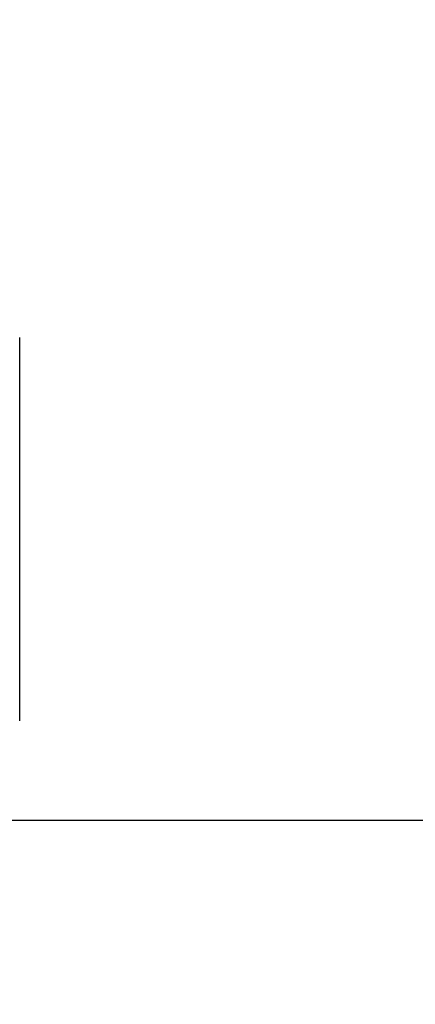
# Model space of a CAD drawing. Header units: millimetres. Extents: x 525 to 788, y 277 to 384.
# Tile 59 of 130: x 743.81 to 745.52, y 323.63 to 327.89. Entities that reach past the tile are written whole.
import ezdxf

# ---------------------------------------------------------------- set-up
doc = ezdxf.new("R2010")
doc.units = ezdxf.units.MM
doc.header["$LTSCALE"] = 5
doc.header["$PDMODE"] = 3
doc.header["$PDSIZE"] = 0.3125
doc.linetypes.add('CENTER', pattern=[0.6, 0.375, -0.075, 0.075, -0.075])
doc.layers.get('0').update_dxf_attribs({"linetype": 'CONTINUOUS'})
doc.layers.get('Defpoints').update_dxf_attribs({"linetype": 'CONTINUOUS'})
doc.layers.add('dim', color=6, linetype='CONTINUOUS', lineweight=9)
doc.styles.add('Verdana', font='verdana.ttf', dxfattribs={"height": 3})
doc.dimstyles.new('aaaaaaaa 3.0', dxfattribs={"dimtxt": 3, "dimasz": 2.5, "dimexe": 1.25, "dimexo": 0.625, "dimtad": 1, "dimzin": 9, "dimdsep": 46, "dimtxsty": 'Verdana', "dimcen": 0, "dimazin": 0, "dimtfac": 1, "dimtofl": 0, "dimtmove": 0, "dimatfit": 3, "dimfxl": 1, "dimlwd": 25, "dimlwe": 25, "dimarcsym": 0})

# ---------------------------------------------------------------- blocks, each defined once
blk = doc.blocks.new('*D55')
at = {"layer": 'Defpoints', "color": 0}
for p in [(767.5081, 331.9082), (697.2861, 316.9379)]:
    blk.add_point(p, dxfattribs=at)
at = {"layer": 'dim', "color": 0, "lineweight": 25}
blk.add_line((785.4949, 335.7427), (769.9532, 332.4294), dxfattribs=at)
at = {"layer": 'dim', "color": 0}
blk.add_solid([(769.8663, 332.8369), (770.04, 332.0219), (767.5081, 331.9082)], dxfattribs=at)
at = {"layer": 'dim', "color": 0, "insert": (778.4472, 336.689), "char_height": 3, "attachment_point": 5, "rotation": 12.0345, "style": 'Verdana'}
blk.add_mtext('∅71.8', dxfattribs=at)

msp = doc.modelspace()

# ---------------------------------------------------------------- linework, layer by layer
at = {"linetype": 'Continuous'}
msp.add_line((743.8103, 324.8539), (743.8103, 326.5142), dxfattribs=at)
at = {"color": 1, "linetype": 'CENTER', "ltscale": 5}
msp.add_line((693.3729, 324.423), (771.2184, 324.423), dxfattribs=at)
at = {"linetype": 'Continuous'}
msp.add_arc((732.3971, 324.423), 35.9, 323.58286, 216.35846, dxfattribs=at)

# ---------------------------------------------------------------- dimensions: what is measured, and where the dimension line sits
at = {"layer": 'dim'}
dim = msp.add_diameter_dim_2p(p1=(697.2861, 316.9379), p2=(767.5081, 331.9082), dimstyle='aaaaaaaa 3.0', dxfattribs=at)
dim.commit()
dim.dimension.update_dxf_attribs({"geometry": '*D55', "text_midpoint": (777.7194, 334.0851), "dimtype": 163})

doc.saveas('drawing.dxf')
